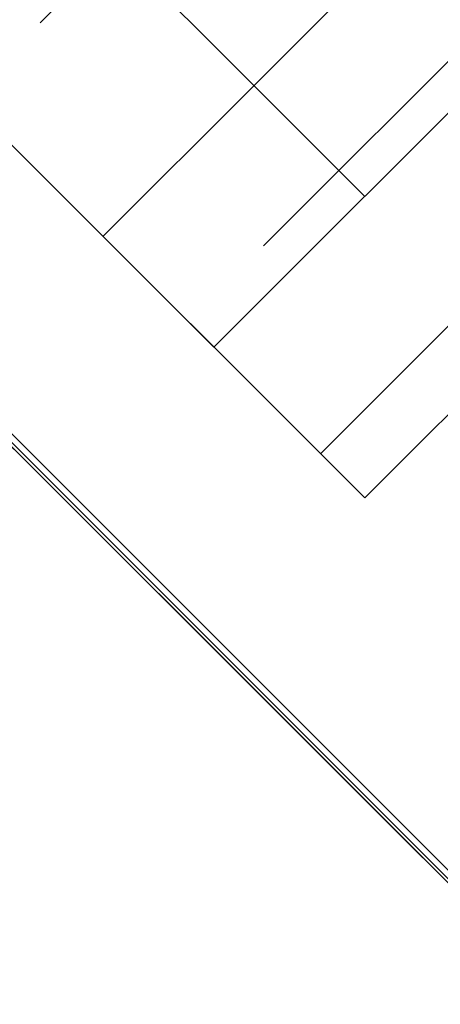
# Model space of a CAD drawing. Header units: millimetres. Extents: x -1030 to 192, y -442 to 180.
# Tile 29 of 256: x -971.63 to -969.66, y -395.74 to -391.12. Entities that reach past the tile are written whole.
import ezdxf

# ---------------------------------------------------------------- set-up
doc = ezdxf.new("R2010")
doc.units = ezdxf.units.MM
doc.header["$MEASUREMENT"] = 0
doc.layers.add('OVIDIO 120x60x72h', color=7, linetype='Continuous')

msp = doc.modelspace()

# ---------------------------------------------------------------- linework, layer by layer
at = {"layer": 'OVIDIO 120x60x72h', "extrusion": (0.108979, 0.202852, 0.973126)}
for points in [[(700.1307, 998.2628), (700.1307, 837.607)], [(700.1307, 837.607), (700.1307, 998.2628)], [(699.8353, 998.2628), (699.8353, 837.607)], [(699.5398, 837.607), (699.5398, 998.2628)], [(699.5398, 998.2628), (699.5398, 837.607)]]:
    msp.add_lwpolyline(points, dxfattribs=at)
at = {"layer": 'OVIDIO 120x60x72h', "extrusion": (0.021464, 0.046296, 0.998697)}
msp.add_lwpolyline([(740.5377, 718.1058), (740.5377, 818.6188)], dxfattribs=at)
at = {"layer": 'OVIDIO 120x60x72h', "extrusion": (0.235702, 0.235702, 0.942809)}
for points in [[(398.9112, 1159.0649), (398.9112, 1054.5245)], [(402.222, 1168.6844), (402.222, 1063.2765)], [(417.7515, 1208.228), (417.7515, 1099.1502)], [(416.8028, 1099.1502), (416.8028, 1208.228)], [(414.9054, 1208.228), (414.9054, 1099.1502)], [(413.9567, 1099.1502), (413.9567, 1208.228)]]:
    msp.add_lwpolyline(points, dxfattribs=at)
at = {"layer": 'OVIDIO 120x60x72h', "extrusion": (0.202852, 0.108979, 0.973126)}
for points in [[(96.8647, 1070.9108), (96.8647, 1231.5666)], [(96.8647, 1231.5666), (96.8647, 1070.9108)], [(96.5692, 1231.5666), (96.5692, 1070.9108)], [(96.2738, 1231.5666), (96.2738, 1070.9108)], [(96.2738, 1070.9108), (96.2738, 1231.5666)]]:
    msp.add_lwpolyline(points, dxfattribs=at)
at = {"layer": 'OVIDIO 120x60x72h', "extrusion": (0.046296, 0.021464, 0.998697)}
for points in [[(41.8689, 1002.9517), (41.8689, 1104.2561)], [(40.3827, 1003.9199), (40.3827, 1104.4311)]]:
    msp.add_lwpolyline(points, dxfattribs=at)
at = {"layer": 'OVIDIO 120x60x72h', "extrusion": (0.881274, -0.265352, 0.39108)}
msp.add_lwpolyline([(-636.7632, 955.3032), (-681.0761, 1012.8583)], dxfattribs=at)
at = {"layer": 'OVIDIO 120x60x72h'}
for points in [[(-966.8675, -397.9312), (-986.0377, -378.761)], [(-985.8243, -378.9744), (-967.081, -397.7178)], [(-970.018, -393.3666), (-981.4731, -381.9114)], [(-970.018, -391.9523), (-980.0589, -381.9114)], [(-970.7251, -392.6595), (-980.766, -382.6185)], [(-980.766, -382.6185), (-970.7251, -392.6595)], [(-971.5382, -391.1392), (-970.4776, -390.0785)], [(-971.2447, -392.1398), (-969.8305, -390.7256)], [(-969.4322, -391.1239), (-970.4928, -392.1846)], [(-970.4928, -392.1846), (-969.4322, -391.1239)], [(-969.3109, -391.2452), (-970.7251, -392.6595)], [(-970.7251, -392.6595), (-969.3109, -391.2452)], [(-968.8109, -391.7452), (-970.2251, -393.1595)], [(-968.8109, -391.7452), (-970.2251, -393.1595)], [(-970.2251, -393.1595), (-968.8109, -391.7452)], [(-968.6037, -391.9523), (-970.018, -393.3666)], [(-970.018, -393.3666), (-968.6037, -391.9523)], [(-970.018, -393.3666), (-968.6037, -391.9523)], [(-970.018, -393.3666), (-968.6037, -391.9523)], [(-968.6037, -391.9523), (-970.018, -393.3666)]]:
    msp.add_lwpolyline(points, dxfattribs=at)
at = {"layer": 'OVIDIO 120x60x72h', "extrusion": (-0.324768, 0.324768, 0.888285)}
for points in [[(962.0584, -40.6957), (962.0584, -47.7821)], [(962.0584, -47.7821), (962.0584, -40.6957)], [(962.8084, -47.7821), (962.8084, -40.6957)], [(963.5584, -47.7821), (963.5584, -40.6957)], [(963.5584, -40.6957), (963.5584, -47.7821)]]:
    msp.add_lwpolyline(points, dxfattribs=at)
at = {"layer": 'OVIDIO 120x60x72h', "extrusion": (-0.015219, 0.015219, 0.999768)}
for points in [[(-957.2742, -403.346), (-966.6518, -393.9707)], [(-958.3348, -404.4068), (-967.7123, -395.0315)]]:
    msp.add_lwpolyline(points, dxfattribs=at)
at = {"layer": 'OVIDIO 120x60x72h', "extrusion": (0.999884, 0.000231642, 0.015217)}
for points in [[(-395.4367, 50.2585), (-387.9794, 540.0905)], [(-396.4971, 50.2747), (-389.0398, 540.1078)]]:
    msp.add_lwpolyline(points, dxfattribs=at)
at = {"layer": 'OVIDIO 120x60x72h', "extrusion": (-0.265352, 0.881274, 0.39108)}
msp.add_lwpolyline([(1068.2115, 731.0039), (1023.8986, 673.4488)], dxfattribs=at)
at = {"layer": 'OVIDIO 120x60x72h', "extrusion": (0.288675, 0.866025, -0.408248)}
for points in [[(798.6446, -217.0261), (795.9999, -220.2651)], [(795.9999, -220.2651), (798.6446, -217.0261)], [(796.3353, -220.539), (798.98, -217.2999)], [(799.3154, -217.5738), (796.6707, -220.8129)], [(796.6707, -220.8129), (799.3154, -217.5738)], [(798.2406, -219.2341), (795.6612, -222.3932)]]:
    msp.add_lwpolyline(points, dxfattribs=at)
at = {"layer": 'OVIDIO 120x60x72h', "extrusion": (0.866025, 0.288675, 0.408248)}
for points in [[(-62.6978, 483.7192), (-65.2773, 480.5601)], [(-65.2773, 480.5601), (-62.6978, 483.7192)], [(-63.5922, 484.4495), (-66.1717, 481.2903)], [(-66.1717, 481.2903), (-63.5922, 484.4495)]]:
    msp.add_lwpolyline(points, dxfattribs=at)
at = {"layer": 'OVIDIO 120x60x72h', "extrusion": (0.707107, 0.707107, 0)}
for points in [[(408.9257, 61.7499), (408.8587, 61.6813), (408.7931, 61.6107), (408.7289, 61.5384), (408.6663, 61.4642), (408.6053, 61.3882), (408.5459, 61.3105), (408.4883, 61.2311), (408.4325, 61.1501), (408.3786, 61.0675), (408.3266, 60.9835), (408.2766, 60.8981), (408.2287, 60.8113), (408.1829, 60.7232), (408.1392, 60.6339), (408.0978, 60.5436), (408.0586, 60.4522), (408.0217, 60.3598), (407.9871, 60.2666), (407.9548, 60.1727), (407.925, 60.078), (407.8975, 59.9827), (407.8724, 59.887), (407.8497, 59.7908), (407.8295, 59.6943), (407.8117, 59.5976), (407.7963, 59.5007), (407.7833, 59.4038), (407.7727, 59.3069), (407.7645, 59.2101), (407.7587, 59.1136), (407.7553, 59.0173), (407.7541, 58.9214)], [(408.7541, 35.5783), (408.7299, 35.5786), (408.7056, 35.5795), (408.6812, 35.581), (408.6568, 35.583), (408.6324, 35.5857), (408.608, 35.589), (408.5836, 35.5929), (408.5593, 35.5975), (408.535, 35.6026), (408.5109, 35.6083), (408.4869, 35.6147), (408.463, 35.6216), (408.4393, 35.6292), (408.4158, 35.6373), (408.3925, 35.646), (408.3694, 35.6553), (408.3466, 35.6651), (408.324, 35.6755), (408.3018, 35.6865), (408.2798, 35.6979), (408.2582, 35.7099), (408.237, 35.7224), (408.2161, 35.7354), (408.1956, 35.7488), (408.1755, 35.7627), (408.1558, 35.777), (408.1365, 35.7918), (408.1177, 35.8069), (408.0993, 35.8225), (408.0814, 35.8384), (408.064, 35.8546), (408.047, 35.8712), (408.0304, 35.8882), (408.0142, 35.9056), (407.9983, 35.9235), (407.9828, 35.9419), (407.9676, 35.9607), (407.9529, 35.98), (407.9385, 35.9997), (407.9246, 36.0198), (407.9112, 36.0403), (407.8982, 36.0612), (407.8857, 36.0824), (407.8737, 36.104), (407.8623, 36.126), (407.8513, 36.1482), (407.8409, 36.1708), (407.8311, 36.1936), (407.8218, 36.2166), (407.8131, 36.24), (407.805, 36.2635), (407.7974, 36.2872), (407.7905, 36.3111), (407.7841, 36.3351), (407.7784, 36.3592), (407.7733, 36.3835), (407.7688, 36.4078), (407.7649, 36.4322), (407.7616, 36.4566), (407.7589, 36.481), (407.7568, 36.5054), (407.7553, 36.5298), (407.7544, 36.5541), (407.7541, 36.5783)], [(408.9257, 61.7499), (408.8587, 61.6813), (408.7931, 61.6107), (408.7289, 61.5384), (408.6663, 61.4642), (408.6053, 61.3882), (408.5459, 61.3105), (408.4883, 61.2311), (408.4325, 61.1501), (408.3786, 61.0675), (408.3266, 60.9835), (408.2766, 60.8981), (408.2287, 60.8113), (408.1829, 60.7232), (408.1392, 60.6339), (408.0978, 60.5436), (408.0586, 60.4522), (408.0217, 60.3598), (407.9871, 60.2666), (407.9548, 60.1727), (407.925, 60.078), (407.8975, 59.9827), (407.8724, 59.887), (407.8497, 59.7908), (407.8295, 59.6943), (407.8117, 59.5976), (407.7963, 59.5007), (407.7833, 59.4038), (407.7727, 59.3069), (407.7645, 59.2101), (407.7587, 59.1136), (407.7553, 59.0173), (407.7541, 58.9214)], [(407.7541, 58.9214), (407.7553, 59.0173), (407.7587, 59.1136), (407.7645, 59.2101), (407.7727, 59.3069), (407.7833, 59.4038), (407.7963, 59.5007), (407.8117, 59.5976), (407.8295, 59.6943), (407.8497, 59.7908), (407.8724, 59.887), (407.8975, 59.9827), (407.925, 60.078), (407.9548, 60.1727), (407.9871, 60.2666), (408.0217, 60.3598), (408.0586, 60.4522), (408.0978, 60.5436), (408.1392, 60.6339), (408.1829, 60.7232), (408.2287, 60.8113), (408.2766, 60.8981), (408.3266, 60.9835), (408.3786, 61.0675), (408.4325, 61.1501), (408.4883, 61.2311), (408.5459, 61.3105), (408.6053, 61.3882), (408.6663, 61.4642), (408.7289, 61.5384), (408.7931, 61.6107), (408.8587, 61.6813), (408.9257, 61.7499)], [(408.7541, 35.5783), (408.7319, 35.5785), (408.7095, 35.5793), (408.687, 35.5806), (408.6643, 35.5823), (408.6414, 35.5847), (408.6184, 35.5876), (408.5953, 35.591), (408.5722, 35.595), (408.5489, 35.5996), (408.5256, 35.6048), (408.5023, 35.6105), (408.479, 35.6169), (408.4556, 35.6239), (408.4324, 35.6315), (408.4092, 35.6397), (408.386, 35.6485), (408.363, 35.658), (408.3401, 35.668), (408.3174, 35.6787), (408.2948, 35.69), (408.2725, 35.7019), (408.2504, 35.7145), (408.2285, 35.7276), (408.2069, 35.7413), (408.1856, 35.7556), (408.1647, 35.7705), (408.1441, 35.7859), (408.1238, 35.8019), (408.104, 35.8185), (408.0845, 35.8356), (408.0655, 35.8531), (408.047, 35.8712), (408.0289, 35.8897), (408.0114, 35.9087), (407.9943, 35.9282), (407.9778, 35.948), (407.9618, 35.9682), (407.9463, 35.9889), (407.9314, 36.0098), (407.9171, 36.0311), (407.9034, 36.0527), (407.8903, 36.0745), (407.8777, 36.0967), (407.8658, 36.119), (407.8545, 36.1416), (407.8438, 36.1643), (407.8338, 36.1872), (407.8243, 36.2102), (407.8155, 36.2333), (407.8073, 36.2566), (407.7997, 36.2798), (407.7927, 36.3031), (407.7863, 36.3265), (407.7806, 36.3498), (407.7754, 36.3731), (407.7708, 36.3963), (407.7668, 36.4195), (407.7634, 36.4426), (407.7605, 36.4656), (407.7582, 36.4884), (407.7564, 36.5112), (407.7551, 36.5337), (407.7544, 36.5561), (407.7541, 36.5783)], [(407.7541, 36.5783), (407.7544, 36.5561), (407.7551, 36.5337), (407.7564, 36.5112), (407.7582, 36.4884), (407.7605, 36.4656), (407.7634, 36.4426), (407.7668, 36.4195), (407.7708, 36.3963), (407.7754, 36.3731), (407.7806, 36.3498), (407.7863, 36.3265), (407.7927, 36.3031), (407.7997, 36.2798), (407.8073, 36.2566), (407.8155, 36.2333), (407.8243, 36.2102), (407.8338, 36.1872), (407.8438, 36.1643), (407.8545, 36.1416), (407.8658, 36.119), (407.8777, 36.0967), (407.8903, 36.0745), (407.9034, 36.0527), (407.9171, 36.0311), (407.9314, 36.0098), (407.9463, 35.9889), (407.9618, 35.9682), (407.9778, 35.948), (407.9943, 35.9282), (408.0114, 35.9087), (408.0289, 35.8897), (408.047, 35.8712), (408.0655, 35.8531), (408.0845, 35.8356), (408.104, 35.8185), (408.1238, 35.8019), (408.1441, 35.7859), (408.1647, 35.7705), (408.1856, 35.7556), (408.2069, 35.7413), (408.2285, 35.7276), (408.2504, 35.7145), (408.2725, 35.7019), (408.2948, 35.69), (408.3174, 35.6787), (408.3401, 35.668), (408.363, 35.658), (408.386, 35.6485), (408.4092, 35.6397), (408.4324, 35.6315), (408.4556, 35.6239), (408.479, 35.6169), (408.5023, 35.6105), (408.5256, 35.6048), (408.5489, 35.5996), (408.5722, 35.595), (408.5953, 35.591), (408.6184, 35.5876), (408.6414, 35.5847), (408.6643, 35.5823), (408.687, 35.5806), (408.7095, 35.5793), (408.7319, 35.5785), (408.7541, 35.5783)], [(408.047, 59.9944), (408.0303, 59.9772), (408.0139, 59.9596), (407.9978, 59.9415), (407.9822, 59.923), (407.9669, 59.904), (407.9521, 59.8845), (407.9377, 59.8647), (407.9237, 59.8444), (407.9102, 59.8238), (407.8972, 59.8028), (407.8847, 59.7814), (407.8728, 59.7597), (407.8613, 59.7377), (407.8504, 59.7154), (407.84, 59.6928), (407.8302, 59.67), (407.821, 59.6469), (407.8124, 59.6236), (407.8043, 59.6001), (407.7968, 59.5764), (407.79, 59.5526), (407.7837, 59.5287), (407.778, 59.5046), (407.773, 59.4805), (407.7685, 59.4563), (407.7647, 59.4321), (407.7614, 59.4079), (407.7588, 59.3836), (407.7567, 59.3595), (407.7553, 59.3353), (407.7544, 59.3112), (407.7541, 59.2873)], [(407.7541, 59.2873), (407.7544, 59.3112), (407.7553, 59.3353), (407.7567, 59.3595), (407.7588, 59.3836), (407.7614, 59.4079), (407.7647, 59.4321), (407.7685, 59.4563), (407.773, 59.4805), (407.778, 59.5046), (407.7837, 59.5287), (407.79, 59.5526), (407.7968, 59.5764), (407.8043, 59.6001), (407.8124, 59.6236), (407.821, 59.6469), (407.8302, 59.67), (407.84, 59.6928), (407.8504, 59.7154), (407.8613, 59.7377), (407.8728, 59.7597), (407.8847, 59.7814), (407.8972, 59.8028), (407.9102, 59.8238), (407.9237, 59.8444), (407.9377, 59.8647), (407.9521, 59.8845), (407.9669, 59.904), (407.9822, 59.923), (407.9978, 59.9415), (408.0139, 59.9596), (408.0303, 59.9772), (408.047, 59.9944)]]:
    msp.add_lwpolyline(points, dxfattribs=at)
at = {"layer": 'OVIDIO 120x60x72h', "extrusion": (1, 0, 0)}
for points in [[(-393.3666, 36.5783), (-393.3666, 59.2873)], [(-393.3666, 59.2873), (-393.3666, 36.5783)]]:
    msp.add_lwpolyline(points, dxfattribs=at)
at = {"layer": 'OVIDIO 120x60x72h', "extrusion": (-0.26556, 0.881185, 0.391139)}
for points in [[(1087.2219, 742.6103), (1040.9016, 682.492)], [(1040.9016, 682.492), (1087.2219, 742.6103)]]:
    msp.add_lwpolyline(points, dxfattribs=at)
at = {"layer": 'OVIDIO 120x60x72h', "extrusion": (0.202867, 0.108989, 0.973122)}
for points in [[(98.7062, 1214.9557), (98.7062, 1157.5746)], [(98.7062, 1157.5746), (98.7062, 1214.9557)]]:
    msp.add_lwpolyline(points, dxfattribs=at)
at = {"layer": 'OVIDIO 120x60x72h', "extrusion": (-0.265352, 0.881275, 0.391079)}
for points in [[(1041.1755, 685.1852), (1083.5594, 740.2348)], [(1083.5594, 740.2348), (1041.1755, 685.1852)], [(1083.3804, 740.3726), (1040.9967, 685.3232)], [(1040.9967, 685.3232), (1083.3804, 740.3726)]]:
    msp.add_lwpolyline(points, dxfattribs=at)
at = {"layer": 'OVIDIO 120x60x72h', "extrusion": (0.202866, 0.108989, 0.973122)}
for points in [[(97.993, 1157.5742), (97.993, 1214.9554)], [(97.28, 1214.9554), (97.28, 1157.5742)], [(97.28, 1157.5742), (97.28, 1214.9554)]]:
    msp.add_lwpolyline(points, dxfattribs=at)
at = {"layer": 'OVIDIO 120x60x72h', "extrusion": (-0.265507, 0.881208, 0.391124)}
for points in [[(1040.8708, 683.9525), (1086.4905, 743.1727)], [(1086.4905, 743.1727), (1040.8708, 683.9525)]]:
    msp.add_lwpolyline(points, dxfattribs=at)
at = {"layer": 'OVIDIO 120x60x72h'}
for points in [[(-974.2303, -390.5079, 65.878), (-967.2594, -397.4805, 65.878), (-967.1775, -397.5674, 65.8781), (-967.0973, -397.656, 65.8781), (-967.0189, -397.7462, 65.8782), (-966.9423, -397.8379, 65.8783), (-966.8675, -397.9312, 65.8783)], [(-967.081, -397.7178, 63.8783), (-967.1728, -397.6148, 63.8783), (-967.2669, -397.5139, 63.8782), (-974.2505, -390.528, 63.8782)]]:
    msp.add_polyline3d(points, dxfattribs=at)

doc.saveas('drawing.dxf')
